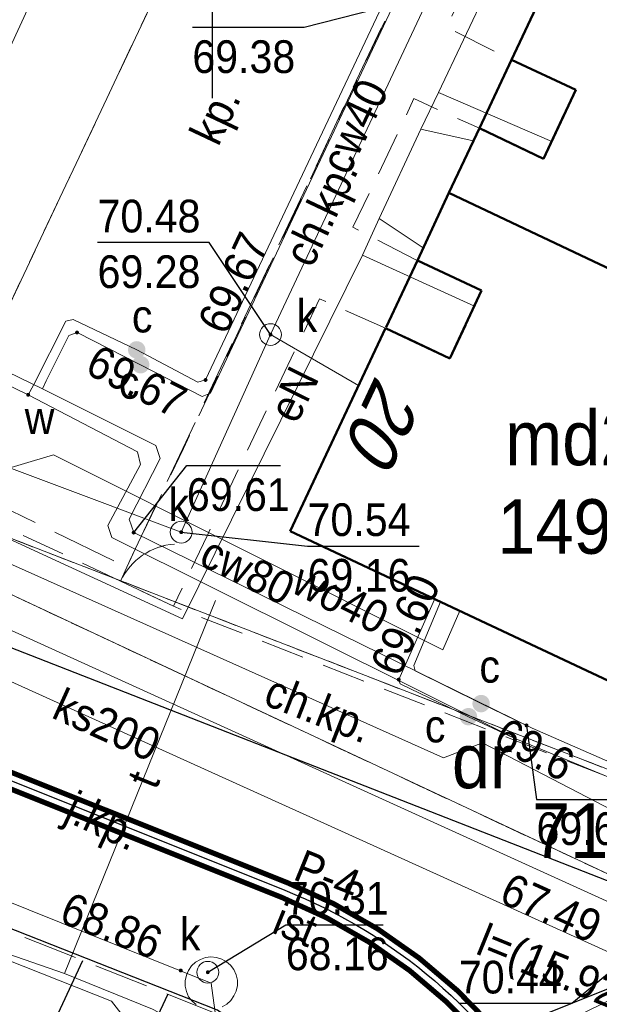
# Model space of a CAD drawing. Header units: feet. Extents: x 6524992 to 6539952, y 6047571 to 6067901.
# Tile 25 of 53: x 6531696 to 6531709, y 6048677 to 6048699. Entities that reach past the tile are written whole.
import ezdxf
from ezdxf.enums import TextEntityAlignment as Align

# ---------------------------------------------------------------- set-up
doc = ezdxf.new("R2010")
doc.units = ezdxf.units.FT
doc.header["$MEASUREMENT"] = 0
for name, pattern in [('1.5_0.5', [2, 1.5, -0.5]), ('218-500', [1, 0.5, -0.5]), ('219-500', [0]), ('ktok04-500', [0]), ('mz1.0_0.5', [1.5, 1, -0.5]), ('mz1.25_0.5', [1.75, 1.25, -0.5]), ('mz2.0_0.5', [2.5, 2, -0.5])]:
    doc.linetypes.add(name, pattern=pattern)
doc.layers.get('0').update_dxf_attribs({"linetype": 'CONTINUOUS', "lineweight": 18})
doc.layers.add('000 Inne (niezydentyfikowane)', color=7, linetype='CONTINUOUS')
for name, color, linetype, transparency in [('210-Oznaczenie użytku', 7, 'CONTINUOUS', 0.5), ('211-Nr działki', 7, 'CONTINUOUS', 0.5), ('218-Granica użytku', 7, 'CONTINUOUS', 0.5), ('219-Linia granicy', 7, 'CONTINUOUS', 0.5), ('238-Punkt adresowy budynku', 7, 'CONTINUOUS', 0.5), ('312-Budynek (powierzchnia)', 7, 'CONTINUOUS', 0.5), ('312-Numer ewidencyjny budynku', 7, 'CONTINUOUS', 0.5), ('312-Numer ewidencyjny budynku-Atr124', 7, 'CONTINUOUS', 0.5), ('chodnik (powierzchnia)', 7, 'CONTINUOUS', 0.5), ('chodnik (powierzchnia)-Atr17', 7, 'CONTINUOUS', 0.5), ('furtka (linia)', 7, 'CONTINUOUS', 0.5), ('furtka (linia) - symbol', 7, 'CONTINUOUS', 0.5), ('jezdnia (powierzchnia)', 7, 'CONTINUOUS', 0.5), ('jezdnia (powierzchnia)-Atr17', 7, 'CONTINUOUS', 0.5), ('komora podziemna - przewód kanalizacyjny (powierzchnia)', 7, 'CONTINUOUS', 0.5), ('krawężnik (linia)', 7, 'CONTINUOUS', 0.5), ('nawis - blok budynku (powierzchnia)', 7, 'CONTINUOUS', 0.5), ('plac (powierzchnia)', 7, 'CONTINUOUS', 0.5), ('plac (powierzchnia)-Atr17', 7, 'CONTINUOUS', 0.5), ('przewód ciepłowniczy (linia)', 7, 'CONTINUOUS', 0.5), ('przewód ciepłowniczy (linia)-Atr1', 7, 'CONTINUOUS', 0.5), ('przewód elektroenergetyczny (linia)', 7, 'CONTINUOUS', 0.5), ('przewód elektroenergetyczny (linia)-Atr1', 7, 'CONTINUOUS', 0.5), ('przewód kanalizacyjny (linia)', 7, 'CONTINUOUS', 0.5), ('przewód kanalizacyjny (linia)-Atr1', 7, 'CONTINUOUS', 0.5), ('przewód telekomunikacyjny (linia)', 7, 'CONTINUOUS', 0.5), ('przewód telekomunikacyjny (linia)-Atr1', 7, 'CONTINUOUS', 0.5), ('przewód wodociągowy (linia)', 7, 'CONTINUOUS', 0.5), ('przewód wodociągowy (linia)-Atr1', 7, 'CONTINUOUS', 0.5), ('punkt o określonej wysokości (sieć ciepłownicza)', 7, 'CONTINUOUS', 0.5), ('punkt o określonej wysokości (sieć ciepłownicza)-Atr2', 7, 'CONTINUOUS', 0.5), ('punkt o określonej wysokości (sieć ciepłownicza)-Atr3', 7, 'CONTINUOUS', 0.5), ('punkt o określonej wysokości (sieć elektroenergetyczna)', 7, 'CONTINUOUS', 0.5), ('punkt o określonej wysokości (sieć elektroenergetyczna)-Atr3', 7, 'CONTINUOUS', 0.5), ('punkt o określonej wysokości (sieć kanalizacyjna)', 7, 'CONTINUOUS', 0.5), ('punkt o określonej wysokości (sieć kanalizacyjna)-Atr2', 7, 'CONTINUOUS', 0.5), ('punkt o określonej wysokości (sieć kanalizacyjna)-Atr3', 7, 'CONTINUOUS', 0.5), ('skarpa nieumocniona (powierzchnia)', 7, 'CONTINUOUS', 0.5), ('studzienka okrągła - przewód kanalizacyjny (punkt)', 7, 'CONTINUOUS', 0.5), ('studzienka okrągła - przewód kanalizacyjny (punkt)-Atr17', 7, 'CONTINUOUS', 0.5), ('Wstawianie ramki sekcyjnej z opisem', 7, 'CONTINUOUS', 0.5), ('właz okrągły - siec kanalizacyjna (punkt)', 7, 'CONTINUOUS', 0.5), ('właz okrągły - siec kanalizacyjna (punkt)-Atr17', 7, 'CONTINUOUS', 0.5), ('zasuwa - siec ciepłownicza (punkt)', 7, 'CONTINUOUS', 0.5), ('zasuwa - siec ciepłownicza (punkt)-Atr17', 7, 'CONTINUOUS', 0.5), ('zasuwa - siec wodociągowa (punkt)-Atr17', 7, 'CONTINUOUS', 0.5)]:
    doc.layers.add(name, color=color, linetype=linetype, transparency=transparency)
doc.layers.add('_Robocza', color=1, linetype='CONTINUOUS', lineweight=30, plot=False)
doc.layers.add('BDZ_ObiektZwiazanyZKomunikacja', color=7, linetype='CONTINUOUS', lineweight=18, transparency=0.5)
for name, color, linetype, lineweight in [('gaPoziome', 7, 'CONTINUOUS', 13), ('zzz.gaHSDlugosc', 7, 'CONTINUOUS', 30), ('zzz.gaHSDodTekst', 7, 'CONTINUOUS', 30), ('zzz.gaHSDomyslna', 7, 'CONTINUOUS', 30), ('zzz.gaHSKilometraz', 7, 'CONTINUOUS', 30), ('zzz.gaHSNazwa', 7, 'CONTINUOUS', 30), ('zzz.gaHSOpis', 7, 'CONTINUOUS', 30), ('zzz.gaHSStan', 7, 'CONTINUOUS', 30), ('zzz.gaHSTrasa', 7, 'CONTINUOUS', 30)]:
    doc.layers.add(name, color=color, linetype=linetype, lineweight=lineweight)
doc.styles.add('GA4-HS-TEXT', font='arial.ttf', dxfattribs={"width": 0.9})
doc.styles.get("Standard").update_dxf_attribs({"font": 'arial.ttf'})

# ---------------------------------------------------------------- blocks, each defined once
blk = doc.blocks.new('OK04')
at = {"color": 0, "linetype": 'Continuous', "lineweight": 0}
blk.add_arc((1.5, 0.001), 1.5, 120, 180, dxfattribs=at)
blk = doc.blocks.new('US15')
at = {"color": 0, "linetype": 'Continuous', "lineweight": 13}
blk.add_circle((0, 0), 0.25, dxfattribs=at)
blk = doc.blocks.new('PW01')
at = {"linetype": 'Continuous', "lineweight": 13}
h = blk.add_hatch(color=0, dxfattribs=at)
edge = h.paths.add_edge_path()
edge.add_arc((0, 0), 0.045, 0, 360)
blk = doc.blocks.new('US25')
at = {"linetype": 'Continuous', "lineweight": 0}
h = blk.add_hatch(color=0, dxfattribs=at)
edge = h.paths.add_edge_path()
edge.add_arc((0, 0), 0.2, 0, 360)
blk = doc.blocks.new('US22')
at = {"color": 0, "linetype": 'Continuous', "lineweight": 13}
blk.add_circle((0, 0), 0.25, dxfattribs=at)
blk = doc.blocks.new('RAMKA500K')
at = {"color": 0}
blk.add_line((100, 197.5), (100, 202.5), dxfattribs=at)
blk = doc.blocks.new('KTOK04_500')
at = {"color": 0, "linetype": 'Continuous', "lineweight": 13}
blk.add_arc((3, 0), 3, 119.9816, 180, dxfattribs=at)
blk = doc.blocks.new('gaHSPos')
at = {"color": 0, "linetype": 'Continuous', "lineweight": 0}
blk.add_point((0, 0), dxfattribs=at)
blk = doc.blocks.new('*U117')
at = {"layer": 'zzz.gaHSDomyslna'}
for points in [[(14.053, 5.454), (14.28, 5.009), (14.748, 5.19), (14.522, 5.636)], [(13.117, 5.091), (13.343, 4.645), (13.811, 4.827), (13.585, 5.273)], [(12.18, 4.727), (12.406, 4.281), (12.875, 4.463), (12.648, 4.909)], [(11.243, 4.363), (11.469, 3.918), (11.938, 4.099), (11.711, 4.545)], [(10.306, 4), (10.532, 3.554), (11.001, 3.736), (10.774, 4.182)], [(15.639, 3.437), (15.412, 3.883), (14.944, 3.701), (15.17, 3.255)], [(9.369, 3.636), (9.595, 3.19), (10.064, 3.372), (9.837, 3.818)], [(8.432, 3.273), (8.658, 2.827), (9.127, 3.009), (8.901, 3.454)], [(14.702, 3.073), (14.476, 3.519), (14.007, 3.337), (14.234, 2.891)], [(7.495, 2.909), (7.722, 2.463), (8.19, 2.645), (7.964, 3.091)], [(13.765, 2.71), (13.539, 3.155), (13.07, 2.974), (13.297, 2.528)], [(6.558, 2.545), (6.785, 2.1), (7.253, 2.281), (7.027, 2.727)], [(12.828, 2.346), (12.602, 2.792), (12.133, 2.61), (12.36, 2.164)], [(5.621, 2.182), (5.848, 1.736), (6.316, 1.918), (6.09, 2.364)], [(11.891, 1.982), (11.665, 2.428), (11.196, 2.246), (11.423, 1.8)], [(10.954, 1.619), (10.728, 2.064), (10.26, 1.883), (10.486, 1.437)], [(4.684, 1.818), (4.911, 1.372), (5.379, 1.554), (5.153, 2)], [(3.748, 1.454), (3.974, 1.009), (4.442, 1.19), (4.216, 1.636)], [(10.017, 1.255), (9.791, 1.701), (9.323, 1.519), (9.549, 1.073)], [(2.811, 1.091), (3.037, 0.645), (3.506, 0.827), (3.279, 1.273)], [(9.081, 0.891), (8.854, 1.337), (8.386, 1.155), (8.612, 0.71)], [(1.874, 0.727), (2.1, 0.281), (2.569, 0.463), (2.342, 0.909)], [(8.144, 0.528), (7.917, 0.974), (7.449, 0.792), (7.675, 0.346)], [(0.937, 0.364), (1.163, -0.082), (1.632, 0.1), (1.405, 0.545)], [(7.207, 0.164), (6.98, 0.61), (6.512, 0.428), (6.738, -0.018)], [(6.27, -0.199), (6.043, 0.246), (5.575, 0.065), (5.801, -0.381)], [(0, 0), (0.226, -0.446), (0.695, -0.264), (0.468, 0.182)], [(5.333, -0.563), (5.107, -0.117), (4.638, -0.299), (4.865, -0.745)], [(4.396, -0.927), (4.17, -0.481), (3.701, -0.663), (3.928, -1.108)], [(3.459, -1.29), (3.233, -0.844), (2.764, -1.026), (2.991, -1.472)], [(2.522, -1.654), (2.296, -1.208), (1.827, -1.39), (2.054, -1.836)], [(1.585, -2.018), (1.359, -1.572), (0.891, -1.754), (1.117, -2.199)]]:
    blk.add_hatch(color=251, dxfattribs=at).paths.add_polyline_path(points)
at = {"layer": 'zzz.gaHSDomyslna', "color": 251, "linetype": 'Continuous', "lineweight": 0}
for points in [[(14.053, 5.454), (14.28, 5.009), (14.748, 5.19), (14.522, 5.636), (14.053, 5.454)], [(13.117, 5.091), (13.343, 4.645), (13.811, 4.827), (13.585, 5.273), (13.117, 5.091)], [(12.18, 4.727), (12.406, 4.281), (12.875, 4.463), (12.648, 4.909), (12.18, 4.727)], [(11.243, 4.363), (11.469, 3.918), (11.938, 4.099), (11.711, 4.545), (11.243, 4.363)], [(10.306, 4), (10.532, 3.554), (11.001, 3.736), (10.774, 4.182), (10.306, 4)], [(15.639, 3.437), (15.412, 3.883), (14.944, 3.701), (15.17, 3.255), (15.639, 3.437)], [(9.369, 3.636), (9.595, 3.19), (10.064, 3.372), (9.837, 3.818), (9.369, 3.636)], [(8.432, 3.273), (8.658, 2.827), (9.127, 3.009), (8.901, 3.454), (8.432, 3.273)], [(14.702, 3.073), (14.476, 3.519), (14.007, 3.337), (14.234, 2.891), (14.702, 3.073)], [(7.495, 2.909), (7.722, 2.463), (8.19, 2.645), (7.964, 3.091), (7.495, 2.909)], [(13.765, 2.71), (13.539, 3.155), (13.07, 2.974), (13.297, 2.528), (13.765, 2.71)], [(6.558, 2.545), (6.785, 2.1), (7.253, 2.281), (7.027, 2.727), (6.558, 2.545)], [(12.828, 2.346), (12.602, 2.792), (12.133, 2.61), (12.36, 2.164), (12.828, 2.346)], [(5.621, 2.182), (5.848, 1.736), (6.316, 1.918), (6.09, 2.364), (5.621, 2.182)], [(11.891, 1.982), (11.665, 2.428), (11.196, 2.246), (11.423, 1.8), (11.891, 1.982)], [(10.954, 1.619), (10.728, 2.064), (10.26, 1.883), (10.486, 1.437), (10.954, 1.619)], [(4.684, 1.818), (4.911, 1.372), (5.379, 1.554), (5.153, 2), (4.684, 1.818)], [(3.748, 1.454), (3.974, 1.009), (4.442, 1.19), (4.216, 1.636), (3.748, 1.454)], [(10.017, 1.255), (9.791, 1.701), (9.323, 1.519), (9.549, 1.073), (10.017, 1.255)], [(2.811, 1.091), (3.037, 0.645), (3.506, 0.827), (3.279, 1.273), (2.811, 1.091)], [(9.081, 0.891), (8.854, 1.337), (8.386, 1.155), (8.612, 0.71), (9.081, 0.891)], [(1.874, 0.727), (2.1, 0.281), (2.569, 0.463), (2.342, 0.909), (1.874, 0.727)], [(8.144, 0.528), (7.917, 0.974), (7.449, 0.792), (7.675, 0.346), (8.144, 0.528)], [(0.937, 0.364), (1.163, -0.082), (1.632, 0.1), (1.405, 0.545), (0.937, 0.364)], [(7.207, 0.164), (6.98, 0.61), (6.512, 0.428), (6.738, -0.018), (7.207, 0.164)], [(6.27, -0.199), (6.043, 0.246), (5.575, 0.065), (5.801, -0.381), (6.27, -0.199)], [(0, 0), (0.226, -0.446), (0.695, -0.264), (0.468, 0.182), (0, 0)], [(5.333, -0.563), (5.107, -0.117), (4.638, -0.299), (4.865, -0.745), (5.333, -0.563)], [(4.396, -0.927), (4.17, -0.481), (3.701, -0.663), (3.928, -1.108), (4.396, -0.927)], [(3.459, -1.29), (3.233, -0.844), (2.764, -1.026), (2.991, -1.472), (3.459, -1.29)], [(2.522, -1.654), (2.296, -1.208), (1.827, -1.39), (2.054, -1.836), (2.522, -1.654)], [(1.585, -2.018), (1.359, -1.572), (0.891, -1.754), (1.117, -2.199), (1.585, -2.018)]]:
    blk.add_lwpolyline(points, close=True, dxfattribs=at)
at = {"layer": 'zzz.gaHSDomyslna', "color": 251}
for p in [(14.804, 5.746), (-0.282, -0.11)]:
    blk.add_blockref('gaHSPos', p, dxfattribs=at)
blk = doc.blocks.new('*U118')
at = {"layer": 'zzz.gaHSDomyslna', "color": 251}
for points in [[(13.498, -7.945, 0.12, 0.12, 0.163632), (7.411, -2.768, 0.12, 0.12, 0), (0.067, 0.167, 0.12, 0.12, 0)], [(13.19, -8.13, 0.12, 0.12, 0.163632), (7.277, -3.103, 0.12, 0.12, 0), (-0.067, -0.167, 0.12, 0.12, 0)]]:
    blk.add_lwpolyline(points, format="xyseb", dxfattribs=at)
at = {"color": 251}
for p in [(0, 0), (13.344, -8.037)]:
    blk.add_blockref('gaHSPos', p, dxfattribs=at)
blk = doc.blocks.new('z.ga4.HSL-desc')
at = {"layer": 'zzz.gaHSDlugosc', "style": 'GA4-HS-TEXT', "width": 0.9}
blk.add_attdef('LENGTH', (6.026, 0.4), '', height=1, dxfattribs=at)
at = {"layer": 'zzz.gaHSDodTekst', "style": 'GA4-HS-TEXT', "width": 0.9, "flags": 1}
blk.add_attdef('ADDTEXT', (0, -2.744), '', height=1, dxfattribs=at)
at = {"layer": 'zzz.gaHSKilometraz', "style": 'GA4-HS-TEXT', "width": 0.9, "flags": 1}
blk.add_attdef('POSITION', (0, -5.695), '', height=1, dxfattribs=at)
at = {"layer": 'zzz.gaHSNazwa', "style": 'GA4-HS-TEXT', "width": 0.9}
blk.add_attdef('NAME', (0, 0.4), '', height=1, dxfattribs=at)
at = {"layer": 'zzz.gaHSStan', "style": 'GA4-HS-TEXT', "width": 0.9}
blk.add_attdef('STATE', (0, -1.356), '', height=1, dxfattribs=at)
at = {"layer": 'zzz.gaHSTrasa', "style": 'GA4-HS-TEXT', "width": 0.9, "flags": 1}
blk.add_attdef('ROUTE', (0, -4.27), '', height=1, dxfattribs=at)

msp = doc.modelspace()

# ---------------------------------------------------------------- linework, layer by layer
at = {"layer": '000 Inne (niezydentyfikowane)', "color": 7, "linetype": 'Continuous', "lineweight": 25, "flags": 128}
for points in [[(6531695.7, 6048674.89), (6531697.02, 6048677.73)], [(6531697.6, 6048674.01), (6531698.97, 6048676.95)]]:
    msp.add_lwpolyline(points, dxfattribs=at)
at = {"layer": '218-Granica użytku', "color": 3, "linetype": '218-500', "lineweight": 18, "flags": 128}
for points in [[(6531679.55, 6048693.53), (6531713.39, 6048680.44)], [(6531710.29, 6048679.14), (6531679.55, 6048693.53)], [(6531679.55, 6048693.53), (6531710.29, 6048679.14)], [(6531713.39, 6048680.44), (6531679.55, 6048693.53)]]:
    msp.add_lwpolyline(points, dxfattribs=at)
at = {"layer": '219-Linia granicy', "color": 3, "linetype": '219-500', "lineweight": 18, "flags": 128}
for points in [[(6531679.55, 6048693.53), (6531713.39, 6048680.44)], [(6531710.29, 6048679.14), (6531679.55, 6048693.53)]]:
    msp.add_lwpolyline(points, dxfattribs=at)
at = {"layer": '312-Budynek (powierzchnia)', "color": 7, "linetype": 'Continuous', "lineweight": 50, "flags": 128}
for points in [[(6531706.86, 6048698.38), (6531709.05, 6048703.04)], [(6531708.33, 6048697.69), (6531706.86, 6048698.38)], [(6531707.59, 6048696.11), (6531708.33, 6048697.69)], [(6531705.42, 6048695.33), (6531706.12, 6048696.81)], [(6531706.12, 6048696.81), (6531707.59, 6048696.11)], [(6531704.7, 6048693.78), (6531705.42, 6048695.33)], [(6531705.42, 6048695.33), (6531715.19, 6048690.71)], [(6531715.19, 6048690.71), (6531705.42, 6048695.33)], [(6531706.17, 6048693.09), (6531704.7, 6048693.78)], [(6531705.44, 6048691.53), (6531706.17, 6048693.09)], [(6531701.78, 6048687.57), (6531703.97, 6048692.23)], [(6531703.97, 6048692.23), (6531705.44, 6048691.53)], [(6531711.02, 6048683.23), (6531701.78, 6048687.57)]]:
    msp.add_lwpolyline(points, dxfattribs=at)
at = {"layer": '_Robocza'}
msp.add_lwpolyline([(6531680.58, 6048665.66), (6531745.534, 6048691.698)], dxfattribs=at)
msp.add_lwpolyline([(6531686.213, 6048685.515), (6531701.654, 6048679.343, -0.164967), (6531707.687, 6048674.186, -0.065773)], format="xyb", dxfattribs=at)
msp.add_circle((6531733.871, 6048670.068), 50, dxfattribs=at)
at = {"layer": 'BDZ_ObiektZwiazanyZKomunikacja', "color": 0, "linetype": 'Continuous', "lineweight": 18, "flags": 128}
msp.add_lwpolyline([(6531697.89, 6048686.43), (6531699.1, 6048685.85)], dxfattribs=at)
at = {"layer": 'chodnik (powierzchnia)', "color": 7, "linetype": 'mz1.0_0.5', "lineweight": 18, "flags": 128}
for points in [[(6531710.97, 6048725.82), (6531709.92, 6048723.63), (6531714.45, 6048721.48), (6531707.54, 6048706.86), (6531702.98, 6048708.96), (6531702.42, 6048707.76), (6531706.95, 6048705.63), (6531699.33, 6048689.47), (6531698.03, 6048686.75), (6531697.89, 6048686.43), (6531699.1, 6048685.85), (6531699.88, 6048687.48), (6531702.45, 6048692.9), (6531703.97, 6048692.23), (6531705.44, 6048691.53), (6531706.17, 6048693.09), (6531704.7, 6048693.78), (6531703.22, 6048694.54), (6531704.62, 6048697.49), (6531706.12, 6048696.81), (6531707.59, 6048696.11), (6531708.33, 6048697.69), (6531706.86, 6048698.38), (6531705.37, 6048699.13), (6531711.59, 6048712.27), (6531713.12, 6048711.62), (6531714.6, 6048710.92), (6531715.34, 6048712.49), (6531713.86, 6048713.19), (6531712.37, 6048713.9), (6531713.79, 6048716.89), (6531715.28, 6048716.21), (6531716.75, 6048715.5), (6531717.5, 6048717.07), (6531716.03, 6048717.76), (6531714.56, 6048718.53), (6531716.72, 6048723.13)], [(6531693.34, 6048688.56), (6531693.33, 6048687.73), (6531693.9, 6048686.38), (6531694.66, 6048685.18), (6531712.18, 6048678.34), (6531716, 6048676.85), (6531718.98, 6048678.05), (6531699.1, 6048685.85), (6531697.89, 6048686.43)]]:
    msp.add_lwpolyline(points, close=True, dxfattribs=at)
at = {"layer": 'furtka (linia)', "color": 7, "linetype": 'ktok04-500', "lineweight": 18, "flags": 128}
msp.add_lwpolyline([(6531697.89, 6048686.43), (6531699.1, 6048685.85)], dxfattribs=at)
at = {"layer": 'jezdnia (powierzchnia)', "color": 7, "linetype": '1.5_0.5', "lineweight": 18, "flags": 128}
for points in [[(6531712.18, 6048678.34), (6531694.66, 6048685.18), (6531693.9, 6048686.38), (6531693.33, 6048687.73), (6531693.35, 6048688.56), (6531688.38, 6048690.87), (6531688.11, 6048690.27), (6531687.62, 6048689.78), (6531687, 6048689.45), (6531684.95, 6048689), (6531680.06, 6048690.92), (6531643.57, 6048708.03), (6531642.98, 6048709.55), (6531642.78, 6048710.38), (6531642.82, 6048710.94), (6531637.65, 6048713.29), (6531637.2, 6048712.84), (6531636.53, 6048712.58), (6531634.7, 6048712.2), (6531615.15, 6048721.33), (6531593.72, 6048731.37), (6531592.74, 6048733.31), (6531592.65, 6048733.8), (6531592.69, 6048734.36), (6531587.6, 6048736.77), (6531587.16, 6048736.36), (6531586.76, 6048736.13), (6531584.8, 6048735.55), (6531565.67, 6048744.55), (6531563.92, 6048738.49), (6531585.82, 6048728.44), (6531613.07, 6048715.65), (6531636.71, 6048704.62), (6531677.48, 6048685.51), (6531700.11, 6048676.59), (6531700.37, 6048676.4), (6531700.61, 6048676.18), (6531700.83, 6048675.94), (6531701.01, 6048675.67), (6531701.16, 6048675.39), (6531701.28, 6048675.09), (6531701.37, 6048674.77), (6531701.42, 6048674.45), (6531701.43, 6048674.13), (6531701.41, 6048673.81), (6531701.35, 6048673.49), (6531701.25, 6048673.18), (6531701.12, 6048672.88)], [(6531688.38, 6048690.87), (6531693.34, 6048688.56), (6531693.52, 6048688.94), (6531694.81, 6048691.64), (6531702.42, 6048707.76), (6531702.98, 6048708.96), (6531709.92, 6048723.63), (6531710.97, 6048725.82), (6531705.98, 6048728.16), (6531704.94, 6048725.96), (6531698.02, 6048711.29), (6531697.44, 6048710.09), (6531689.73, 6048693.67), (6531688.55, 6048691.18)]]:
    msp.add_lwpolyline(points, close=True, dxfattribs=at)
at = {"layer": 'komora podziemna - przewód kanalizacyjny (powierzchnia)', "color": 34, "linetype": 'Continuous', "lineweight": 18, "flags": 128}
msp.add_lwpolyline([(6531699.62, 6048676.72), (6531699.53, 6048676.8), (6531699.45, 6048676.9), (6531699.4, 6048677.02), (6531699.37, 6048677.14), (6531699.37, 6048677.26), (6531699.4, 6048677.39), (6531699.45, 6048677.5), (6531699.52, 6048677.61), (6531699.61, 6048677.69), (6531699.72, 6048677.75), (6531699.84, 6048677.8), (6531699.96, 6048677.81), (6531700.09, 6048677.8), (6531700.21, 6048677.76), (6531700.32, 6048677.7), (6531700.41, 6048677.62), (6531700.49, 6048677.52), (6531700.54, 6048677.4), (6531700.57, 6048677.28), (6531700.57, 6048677.16), (6531700.54, 6048677.03), (6531700.49, 6048676.92), (6531700.42, 6048676.81), (6531700.33, 6048676.73), (6531700.22, 6048676.67)], dxfattribs=at)
at = {"layer": 'krawężnik (linia)', "color": 7, "linetype": 'Continuous', "lineweight": 25, "flags": 128}
for points in [[(6531701.12, 6048672.88), (6531701.25, 6048673.18), (6531701.35, 6048673.49), (6531701.41, 6048673.81), (6531701.43, 6048674.13), (6531701.42, 6048674.45), (6531701.37, 6048674.77), (6531701.28, 6048675.09), (6531701.16, 6048675.39), (6531701.01, 6048675.67), (6531700.83, 6048675.94), (6531700.61, 6048676.18), (6531700.37, 6048676.4), (6531700.11, 6048676.59), (6531677.48, 6048685.51), (6531636.71, 6048704.62), (6531613.07, 6048715.65), (6531585.82, 6048728.44), (6531563.92, 6048738.49)], [(6531693.34, 6048688.56), (6531693.33, 6048687.73), (6531693.9, 6048686.38), (6531694.66, 6048685.18), (6531712.18, 6048678.34), (6531716, 6048676.85)]]:
    msp.add_lwpolyline(points, dxfattribs=at)
at = {"layer": 'nawis - blok budynku (powierzchnia)', "color": 7, "linetype": 'mz2.0_0.5', "lineweight": 50, "flags": 128}
for points in [[(6531706.86, 6048698.38), (6531706.12, 6048696.81), (6531707.59, 6048696.11), (6531708.33, 6048697.69)], [(6531704.7, 6048693.78), (6531706.17, 6048693.09), (6531705.44, 6048691.53), (6531703.97, 6048692.23)]]:
    msp.add_lwpolyline(points, close=True, dxfattribs=at)
at = {"layer": 'plac (powierzchnia)', "color": 7, "linetype": '1.5_0.5', "lineweight": 18, "flags": 128}
msp.add_lwpolyline([(6531702.42, 6048707.76), (6531694.81, 6048691.64), (6531693.52, 6048688.94), (6531698.03, 6048686.75), (6531706.95, 6048705.63)], close=True, dxfattribs=at)
at = {"layer": 'przewód ciepłowniczy (linia)', "color": 212, "linetype": 'Continuous', "lineweight": 18, "flags": 128}
for points in [[(6531695.77, 6048690.7), (6531695.89, 6048690.92), (6531696.63, 6048692.39), (6531696.8, 6048692.43), (6531698.26, 6048691.73), (6531699.66, 6048690.99), (6531699.84, 6048691.04), (6531705.66, 6048703.36), (6531705.41, 6048703.5), (6531703.92, 6048704.23), (6531703.86, 6048704.4), (6531704.58, 6048705.85), (6531704.68, 6048706.08), (6531705.41, 6048707.55), (6531705.36, 6048707.71), (6531697.21, 6048711.52), (6531696.28, 6048711.96)], [(6531696.1, 6048690.84), (6531696.18, 6048691.02), (6531696.7, 6048692.06), (6531696.89, 6048692.13), (6531698.35, 6048691.39), (6531699.76, 6048690.66), (6531699.95, 6048690.74), (6531706, 6048703.57), (6531705.85, 6048703.64), (6531704.28, 6048704.38), (6531704.23, 6048704.58), (6531704.94, 6048706.02), (6531705.04, 6048706.24), (6531705.66, 6048707.65), (6531705.59, 6048707.85), (6531697.56, 6048711.6), (6531696.63, 6048712.03)], [(6531696.1, 6048690.84), (6531686.01, 6048695.73), (6531685.77, 6048695.67), (6531684.86, 6048693.73), (6531684.62, 6048693.64), (6531680.44, 6048695.68)], [(6531695.77, 6048690.7), (6531686.16, 6048695.38), (6531685.93, 6048695.3), (6531685.06, 6048693.33), (6531684.84, 6048693.26), (6531680.11, 6048695.54)], [(6531731.03, 6048685.48), (6531729.9, 6048688.09), (6531729.62, 6048688.2), (6531713.19, 6048680.56), (6531713.06, 6048680.55), (6531707.33, 6048683.06), (6531698.19, 6048687.54), (6531698.09, 6048687.85), (6531698.8, 6048689.24), (6531698.7, 6048689.54), (6531696.1, 6048690.84)], [(6531730.54, 6048685.61), (6531729.65, 6048687.67), (6531729.36, 6048687.78), (6531713.2, 6048680.29), (6531713.09, 6048680.28), (6531706.96, 6048682.81), (6531697.69, 6048687.43), (6531697.6, 6048687.7), (6531698.35, 6048689.1), (6531698.28, 6048689.39), (6531695.77, 6048690.7)], [(6531706.96, 6048682.81), (6531706.89, 6048682.84), (6531705.87, 6048683.32), (6531704.3, 6048684.07), (6531704.27, 6048684.17), (6531705.09, 6048686.01)], [(6531707.33, 6048683.06), (6531707.2, 6048683.12), (6531706.16, 6048683.62), (6531704.65, 6048684.37), (6531704.62, 6048684.49), (6531705.23, 6048685.95)]]:
    msp.add_lwpolyline(points, dxfattribs=at)
at = {"layer": 'przewód elektroenergetyczny (linia)', "color": 1, "linetype": 'Continuous', "lineweight": 18, "flags": 128}
for points in [[(6531682.4, 6048693.34), (6531699.31, 6048685.56), (6531703.44, 6048693.9), (6531703.82, 6048694.74), (6531704.78, 6048696.79), (6531705.18, 6048697.63), (6531712.64, 6048713.34), (6531712.99, 6048714.12), (6531713.86, 6048716.18), (6531714.34, 6048717.11), (6531716.92, 6048715.85)], [(6531699.56, 6048657.52), (6531698.15, 6048657.87), (6531694.78, 6048667.18), (6531696.82, 6048668.55), (6531699.77, 6048669.86), (6531699.96, 6048673.96), (6531698.94, 6048675.18), (6531697.68, 6048676.8), (6531682.97, 6048682.62), (6531679.99, 6048684.12), (6531676.05, 6048685.98), (6531674.31, 6048686.07), (6531672.77, 6048686.56), (6531646.59, 6048698.77), (6531638.46, 6048702.55), (6531638.61, 6048703.49), (6531634.53, 6048705.4)], [(6531705.18, 6048697.63), (6531707.78, 6048696.51)], [(6531704.78, 6048696.79), (6531705.98, 6048696.52)], [(6531703.82, 6048694.74), (6531704.83, 6048694.07)], [(6531703.44, 6048693.9), (6531706.01, 6048692.73)], [(6531718.72, 6048679.35), (6531711.77, 6048679.82), (6531706.19, 6048682.72), (6531705.3, 6048682.38), (6531682.29, 6048692.67), (6531682.26, 6048692.84)]]:
    msp.add_lwpolyline(points, dxfattribs=at)
at = {"layer": 'przewód kanalizacyjny (linia)', "color": 34, "linetype": 'Continuous', "lineweight": 18, "flags": 128}
for points in [[(6531709.58, 6048677.7), (6531687.95, 6048687.48), (6531638.12, 6048710.67), (6531587.8, 6048734.14), (6531565.8, 6048744.62)], [(6531600.06, 6048722.01), (6531601.44, 6048722.32), (6531637.39, 6048705.34), (6531679.79, 6048685.32), (6531699.97, 6048677.21)], [(6531687.95, 6048687.48), (6531689.86, 6048691.08), (6531699.28, 6048687.55), (6531701.33, 6048692.08), (6531704.98, 6048699.86), (6531710, 6048710.56), (6531714.51, 6048720.08), (6531716.64, 6048719.07)], [(6531701.33, 6048692.08), (6531703.35, 6048690.91)], [(6531699.97, 6048677.21), (6531700.05, 6048676.59), (6531701.26, 6048667.24), (6531701.34, 6048666.63), (6531700.75, 6048666.35), (6531662.72, 6048648.38)]]:
    msp.add_lwpolyline(points, dxfattribs=at)
at = {"layer": 'przewód telekomunikacyjny (linia)', "color": 30, "linetype": 'Continuous', "lineweight": 18, "flags": 128}
for points in [[(6531703.63, 6048671.81), (6531702.16, 6048673.9), (6531700.32, 6048675.72), (6531698.62, 6048676.61), (6531696.6, 6048677.43), (6531695.13, 6048677.94), (6531691.74, 6048679.29), (6531686.12, 6048681.67), (6531681.04, 6048683.56), (6531680.05, 6048683.61), (6531678.95, 6048684.08), (6531677.48, 6048685.15), (6531677.22, 6048685.81), (6531676.52, 6048686.1), (6531659.81, 6048693.89), (6531645.04, 6048700.68), (6531632.95, 6048706.52)], [(6531696.6, 6048677.43), (6531700.07, 6048685.98)]]:
    msp.add_lwpolyline(points, dxfattribs=at)
at = {"layer": 'przewód wodociągowy (linia)', "color": 5, "linetype": 'Continuous', "lineweight": 18, "flags": 128}
for points in [[(6531716.44, 6048666.21), (6531712.39, 6048677.57), (6531693.36, 6048686.21), (6531683.01, 6048690.7), (6531650.39, 6048705.74), (6531644.49, 6048708.62), (6531620.57, 6048719.87), (6531598.57, 6048730.2), (6531596.79, 6048731.04), (6531593.97, 6048732.49), (6531565.91, 6048745.95)], [(6531694.85, 6048690.03), (6531691.83, 6048690.97), (6531691.93, 6048691.25), (6531692.07, 6048691.55), (6531700.19, 6048709.17), (6531700.4, 6048709.9)], [(6531691.93, 6048691.25), (6531693.52, 6048690.85), (6531693.67, 6048689.46), (6531694.78, 6048688.86), (6531696.35, 6048689.32), (6531705.28, 6048684.85), (6531705.67, 6048685.75)]]:
    msp.add_lwpolyline(points, dxfattribs=at)
at = {"layer": 'punkt o określonej wysokości (sieć ciepłownicza)-Atr2', "color": 7, "flags": 128}
for points in [[(6531698.19, 6048687.54), (6531699.41, 6048689.08), (6531701.559, 6048689.08)], [(6531707.2, 6048683.12), (6531707.43, 6048681.42), (6531709.872, 6048681.42)]]:
    msp.add_lwpolyline(points, dxfattribs=at)
at = {"layer": 'punkt o określonej wysokości (sieć kanalizacyjna)-Atr2', "color": 7, "flags": 128}
for points in [[(6531704.98, 6048699.86), (6531702.1, 6048699.12), (6531699.536, 6048699.12)], [(6531701.33, 6048692.08), (6531699.92, 6048694.19), (6531697.362, 6048694.19)], [(6531699.28, 6048687.55), (6531702.18, 6048687.23), (6531704.738, 6048687.23)], [(6531699.89, 6048677.46), (6531701.68, 6048678.55), (6531703.914, 6048678.55)], [(6531709.7, 6048677.94), (6531708.24, 6048676.74), (6531705.65, 6048676.74)]]:
    msp.add_lwpolyline(points, dxfattribs=at)
at = {"layer": 'skarpa nieumocniona (powierzchnia)', "color": 7, "linetype": 'mz1.25_0.5', "lineweight": 18, "flags": 128}
msp.add_lwpolyline([(6531700.11, 6048676.5), (6531677.48, 6048685.51), (6531645.88, 6048700.1), (6531611.96, 6048715.97), (6531563.92, 6048738.49), (6531561.99, 6048738.14), (6531611.06, 6048714.33), (6531645.16, 6048698.44), (6531673.42, 6048685.28), (6531699.46, 6048673.14), (6531700.99, 6048672.96), (6531701.14, 6048675.23)], close=True, dxfattribs=at)

# ---------------------------------------------------------------- block references
at = {"layer": 'BDZ_ObiektZwiazanyZKomunikacja', "color": 0, "linetype": 'Continuous', "xscale": 0.5, "yscale": 0.5, "zscale": 0.5, "rotation": 334.39}
msp.add_blockref('KTOK04_500', (6531697.89, 6048686.43), dxfattribs=at)
at = {"layer": 'furtka (linia) - symbol', "color": 7, "linetype": 'Continuous', "lineweight": 18, "rotation": 334.39}
msp.add_blockref('OK04', (6531697.89, 6048686.43), dxfattribs=at)
at = {"layer": 'gaPoziome'}
msp.add_blockref('*U118', (6531694.31, 6048682.279), dxfattribs=at)
at = {"layer": 'gaPoziome', "rotation": 0.6162283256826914}
msp.add_blockref('*U117', (6531700.96, 6048671.12), dxfattribs=at)
at = {"layer": 'punkt o określonej wysokości (sieć ciepłownicza)', "color": 212, "linetype": 'Continuous', "lineweight": 13}
for p in [(6531696.89, 6048692.13), (6531699.84, 6048691.04), (6531695.77, 6048690.7), (6531698.19, 6048687.54), (6531704.27, 6048684.17), (6531707.2, 6048683.12)]:
    msp.add_blockref('PW01', p, dxfattribs=at)
at = {"layer": 'punkt o określonej wysokości (sieć elektroenergetyczna)', "color": 1, "linetype": 'Continuous', "lineweight": 13}
msp.add_blockref('PW01', (6531706.19, 6048682.72), dxfattribs=at)
at = {"layer": 'punkt o określonej wysokości (sieć kanalizacyjna)', "color": 34, "linetype": 'Continuous', "lineweight": 13}
for p in [(6531701.33, 6048692.08), (6531699.28, 6048687.55), (6531699.27, 6048677.5), (6531699.89, 6048677.46)]:
    msp.add_blockref('PW01', p, dxfattribs=at)
at = {"layer": 'studzienka okrągła - przewód kanalizacyjny (punkt)', "color": 34, "linetype": 'Continuous', "lineweight": 18}
for p in [(6531701.33, 6048692.08), (6531699.28, 6048687.55)]:
    msp.add_blockref('US15', p, dxfattribs=at)
at = {"layer": 'Wstawianie ramki sekcyjnej z opisem', "color": 7, "linetype": 'Continuous', "lineweight": 13}
msp.add_blockref('RAMKA500K', (6531600, 6048500), dxfattribs=at)
msp.add_blockref('RAMKA500K', (6531600, 6048500), dxfattribs=at)
at = {"layer": 'właz okrągły - siec kanalizacyjna (punkt)', "color": 7, "linetype": 'Continuous', "lineweight": 18}
msp.add_blockref('US22', (6531699.89, 6048677.46), dxfattribs=at)
at = {"layer": 'zasuwa - siec ciepłownicza (punkt)', "color": 7, "linetype": 'Continuous', "lineweight": 13}
for p in [(6531698.26, 6048691.73), (6531698.35, 6048691.39), (6531706.16, 6048683.62), (6531705.87, 6048683.32)]:
    msp.add_blockref('US25', p, dxfattribs=at)
at = {"layer": 'zzz.gaHSOpis', "xscale": 0.75, "yscale": 0.75, "rotation": 337.8401930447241}
msp.add_blockref('z.ga4.HSL-desc', (6531701.704, 6048679.323), dxfattribs=at).add_auto_attribs({'STATE': 'ist', 'LENGTH': 'l=(15.92)', 'NAME': 'P-4'})

# ---------------------------------------------------------------- texts
at = {"layer": '210-Oznaczenie użytku', "color": 3, "linetype": 'Continuous', "lineweight": 18, "width": 0.9}
msp.add_text('dr', height=1.25, dxfattribs=at).set_placement((6531705.49, 6048681.68))
at = {"layer": '211-Nr działki', "color": 3, "linetype": 'Continuous', "lineweight": 18, "width": 0.9}
msp.add_text('71/19_8', height=1.25, dxfattribs=at).set_placement((6531707.33, 6048681.33), align=Align.TOP_LEFT)
at = {"layer": '238-Punkt adresowy budynku', "color": 7, "linetype": 'Continuous', "lineweight": 25, "oblique": 15, "width": 0.9}
msp.add_text('20', height=1.25, rotation=244.831, dxfattribs=at).set_placement((6531703.38, 6048690.39), align=Align.CENTER)
at = {"layer": '312-Numer ewidencyjny budynku', "color": 7, "linetype": 'Continuous', "lineweight": 18, "width": 0.9}
msp.add_text('1495', height=1.25, dxfattribs=at).set_placement((6531708.28, 6048687.68), align=Align.MIDDLE_CENTER)
at = {"layer": '312-Numer ewidencyjny budynku-Atr124', "color": 7, "width": 0.9}
msp.add_text('md2', height=1.25, dxfattribs=at).set_placement((6531708.24, 6048689.71), align=Align.MIDDLE_CENTER)
at = {"layer": 'chodnik (powierzchnia)-Atr17', "color": 7, "width": 0.9}
for rotation, p in [(64.631, (6531702.28, 6048693.58)), (338.674, (6531701.13, 6048683.61))]:
    msp.add_text('ch.kp.', height=0.75, rotation=rotation, dxfattribs=at).set_placement(p)
at = {"layer": 'jezdnia (powierzchnia)-Atr17', "color": 7, "width": 0.9}
msp.add_text('j.kp.', height=0.75, rotation=334.878, dxfattribs=at).set_placement((6531696.55, 6048680.96))
at = {"layer": 'plac (powierzchnia)-Atr17', "color": 7, "width": 0.9}
msp.add_text('kp.', height=0.75, rotation=64.728, dxfattribs=at).set_placement((6531700.13, 6048696.37))
at = {"layer": 'przewód ciepłowniczy (linia)-Atr1', "color": 212, "width": 0.9}
msp.add_text('cw40', height=0.75, rotation=64.753, dxfattribs=at).set_placement((6531702.44, 6048696.02), align=Align.TOP_LEFT)
msp.add_text('cw80', height=0.75, rotation=333.888, dxfattribs=at).set_placement((6531699.65, 6048686.82))
at = {"layer": 'przewód elektroenergetyczny (linia)-Atr1', "color": 1, "width": 0.9}
msp.add_text('eN', height=0.75, rotation=63.655, dxfattribs=at).set_placement((6531701.59, 6048690.17), align=Align.MIDDLE_LEFT)
at = {"layer": 'przewód kanalizacyjny (linia)-Atr1', "color": 34, "width": 0.9}
msp.add_text('ks200', height=0.75, rotation=335.67, dxfattribs=at).set_placement((6531696.43, 6048683.65), align=Align.MIDDLE_LEFT)
at = {"layer": 'przewód telekomunikacyjny (linia)-Atr1', "color": 30, "width": 0.9}
msp.add_text('t', height=0.75, rotation=67.91, dxfattribs=at).set_placement((6531698.36, 6048681.76), align=Align.MIDDLE_LEFT)
at = {"layer": 'przewód wodociągowy (linia)-Atr1', "color": 5, "width": 0.9}
msp.add_text('wo40', height=0.75, rotation=333.409, dxfattribs=at).set_placement((6531701.93, 6048686.53), align=Align.MIDDLE_LEFT)
at = {"layer": 'punkt o określonej wysokości (sieć ciepłownicza)-Atr2', "color": 212, "width": 0.9}
for s, rotation, p in [('69.67', 64.713, (6531700.31, 6048692.04)), ('69.60', 65.98, (6531704.28, 6048684.2))]:
    msp.add_text(s, height=0.75, rotation=rotation, dxfattribs=at).set_placement(p)
msp.add_text('69.67', height=0.75, rotation=333.122, dxfattribs=at).set_placement((6531697.38, 6048691.88), align=Align.TOP_LEFT)
at = {"layer": 'punkt o określonej wysokości (sieć ciepłownicza)-Atr3', "color": 212, "width": 0.9}
for s, p in [('69.61', (6531699.41, 6048687.812)), ('69.65', (6531707.43, 6048680.152))]:
    msp.add_text(s, height=0.75, dxfattribs=at).set_placement(p, align=Align.BOTTOM_LEFT)
at = {"layer": 'punkt o określonej wysokości (sieć elektroenergetyczna)-Atr3', "color": 1, "width": 0.9}
msp.add_text('69.6', height=0.75, rotation=332.538, dxfattribs=at).set_placement((6531706.4, 6048682.66))
at = {"layer": 'punkt o określonej wysokości (sieć kanalizacyjna)-Atr2', "color": 34, "width": 0.9}
for s, p in [('70.48', (6531697.362, 6048694.198)), ('70.54', (6531702.18, 6048687.237)), ('70.31', (6531701.68, 6048678.558)), ('70.44', (6531705.65, 6048676.748))]:
    msp.add_text(s, height=0.75, dxfattribs=at).set_placement(p, align=Align.BOTTOM_LEFT)
at = {"layer": 'punkt o określonej wysokości (sieć kanalizacyjna)-Atr3', "color": 34, "width": 0.9}
for s, p in [('69.38', (6531699.536, 6048697.853)), ('69.28', (6531697.362, 6048692.923)), ('69.16', (6531702.18, 6048685.962)), ('68.16', (6531701.68, 6048677.282))]:
    msp.add_text(s, height=0.75, dxfattribs=at).set_placement(p, align=Align.BOTTOM_LEFT)
for s, rotation, p in [('67.49', 335.67, (6531706.54, 6048679.08)), ('68.86', 338.125, (6531696.45, 6048678.62))]:
    msp.add_text(s, height=0.75, rotation=rotation, dxfattribs=at).set_placement(p)
at = {"layer": 'studzienka okrągła - przewód kanalizacyjny (punkt)-Atr17', "color": 34, "width": 0.9}
for p in [(6531701.93, 6048692.14), (6531698.99, 6048687.81)]:
    msp.add_text('k', height=0.75, dxfattribs=at).set_placement(p)
at = {"layer": 'właz okrągły - siec kanalizacyjna (punkt)-Atr17', "color": 7, "width": 0.9}
msp.add_text('k', height=0.75, dxfattribs=at).set_placement((6531699.25, 6048677.96))
at = {"layer": 'zasuwa - siec ciepłownicza (punkt)-Atr17', "color": 7, "width": 0.9}
for p in [(6531698.15, 6048692.13), (6531697.85, 6048690.61), (6531706.12, 6048684.1), (6531704.87, 6048682.73)]:
    msp.add_text('c', height=0.75, dxfattribs=at).set_placement(p)
at = {"layer": 'zasuwa - siec wodociągowa (punkt)-Atr17', "color": 7, "width": 0.9}
msp.add_text('w', height=0.75, dxfattribs=at).set_placement((6531695.69, 6048689.8))

doc.saveas('drawing.dxf')
